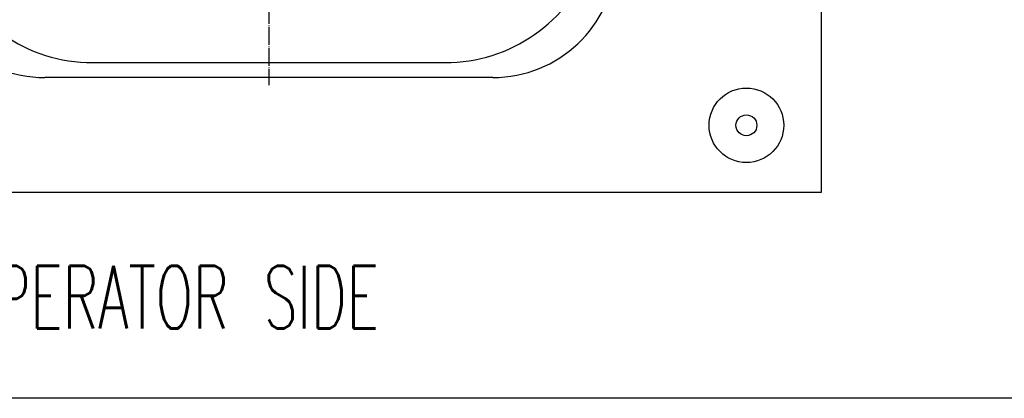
# Model space of a CAD drawing. Extents: x -1765 to 4890, y -3481 to 1222.
# Tile 16 of 98: x -287 to 373, y -2170 to -1916. Entities that reach past the tile are written whole.
import ezdxf

# ---------------------------------------------------------------- set-up
doc = ezdxf.new("R2010")
doc.units = 0
doc.linetypes.add('DOT_CENTER', pattern=[14, 12, -1, 0, -1])
doc.layers.add('1', color=7, linetype='CONTINUOUS')
doc.styles.add('CONVERTER_1', font='txt.shx', dxfattribs={"width": 0.63})

# ---------------------------------------------------------------- blocks, each defined once
blk = doc.blocks.new('HEADPLATE_TSK', base_point=(-521.37, -2707.76))
at = {"layer": '1', "color": 7, "linetype": 'CONTINUOUS'}
for p, q in [((250, -1431.88), (250, -2031.88)), ((-238, -1944.88), (-2, -1944.88)), ((30, -1954.88), (-270, -1954.88)), ((-174.04, -2031.88), (-480, -2031.88)), ((-72.45, -2031.88), (-174.04, -2031.88)), ((250, -2031.88), (-72.45, -2031.88))]:
    blk.add_line(p, q, dxfattribs=at)
at = {"layer": '1', "color": 1, "linetype": 'DOT_CENTER'}
blk.add_line((-120, -1483.75), (-120, -1960), dxfattribs=at)
at = {"layer": '1', "color": 7, "linetype": 'CONTINUOUS'}
for radius in [25, 7]:
    blk.add_circle((200, -1986.88), radius, dxfattribs=at)
for centre, radius, start, end in [((-270, -1871.88), 83, -177.26381, -90), ((-238, -1839.88), 105, -159.60004, -90), ((-2, -1839.88), 105, -90, -20.39996), ((30, -1871.88), 83, -90, -3.17706)]:
    blk.add_arc(centre, radius, start, end, dxfattribs=at)
at = {"layer": '1', "color": 1, "style": 'CONVERTER_1', "width": 0.63}
blk.add_text('OPERATOR SIDE', height=42, dxfattribs=at).set_placement((-328.49, -2123.2))
blk = doc.blocks.new('TEXT__271', base_point=(-2000, -2800))
at = {"layer": '1', "color": 1, "linetype": 'CONTINUOUS'}
blk.add_line((3700, -2170), (-700, -2170), dxfattribs=at)

msp = doc.modelspace()

# ---------------------------------------------------------------- block references
at = {"layer": '1'}
for name, p in [('TEXT__271', (-2000, -2800)), ('HEADPLATE_TSK', (-521.37, -2707.76))]:
    msp.add_blockref(name, p, dxfattribs=at)

doc.saveas('drawing.dxf')
